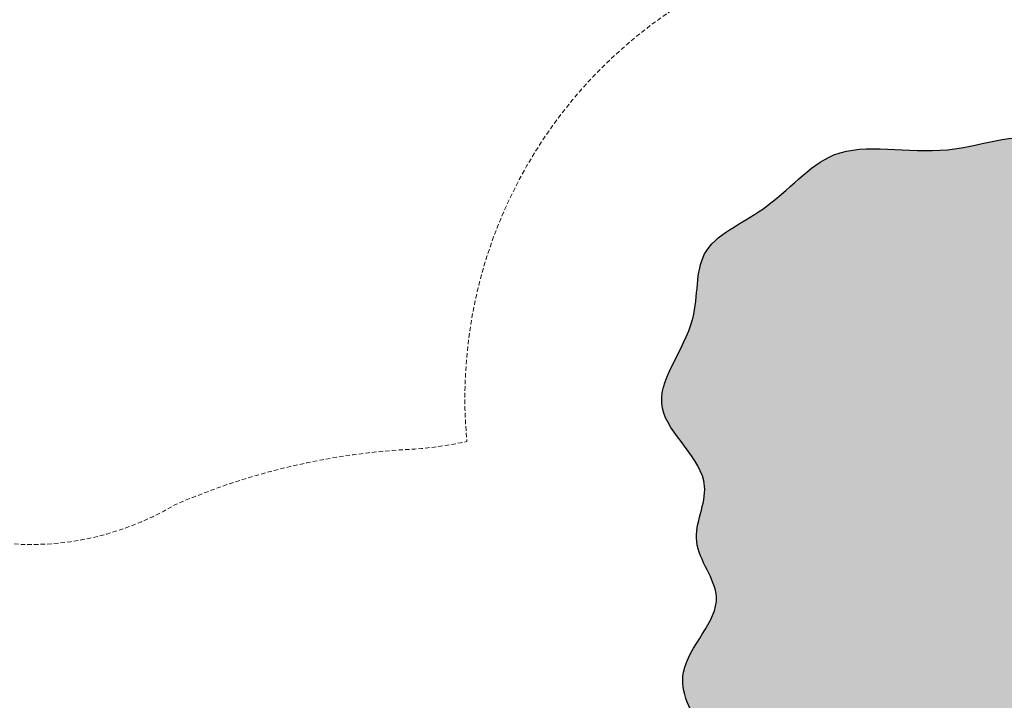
# Model space of a CAD drawing. Header units: feet. Extents: x 1609737 to 1611449, y 574802 to 575794.
# Tile 88 of 256: x 1610292 to 1610348, y 575099 to 575137. Entities that reach past the tile are written whole.
import ezdxf

# ---------------------------------------------------------------- set-up
doc = ezdxf.new("R2010")
doc.units = ezdxf.units.FT
doc.header["$MEASUREMENT"] = 0
doc.linetypes.add('HIDDEN', pattern=[0.375, 0.25, -0.125])
doc.layers.add('C-GROUTED-BLDR-HTCH', color=51, linetype='Continuous')
doc.layers.add('C-SLOPE-LINE', color=1, linetype='HIDDEN', lineweight=20)

msp = doc.modelspace()

# ---------------------------------------------------------------- hatches: boundary and pattern name
at = {"layer": 'C-GROUTED-BLDR-HTCH'}
h = msp.add_hatch(color=256, dxfattribs=at)
h.dxf.hatch_style = 1
edge = h.paths.add_edge_path()
edge.add_spline(control_points=[(1610338.317, 575077.305), (1610339.206, 575077.291), (1610341.533, 575077.256), (1610344.652, 575078.916), (1610347.662, 575081.441), (1610347.21, 575084.656), (1610349.278, 575086.911), (1610347.941, 575090.075), (1610349.893, 575092.37), (1610350.103, 575096.143), (1610355.553, 575095.4), (1610355.993, 575101.27), (1610355.472, 575105.831), (1610358.528, 575109.906), (1610357.769, 575114.248), (1610360.316, 575118.248), (1610357.487, 575121.917), (1610357.449, 575126.63), (1610353.045, 575127.732), (1610350.029, 575131.615), (1610344.38, 575129.067), (1610338.203, 575130.854), (1610334.763, 575126.419), (1610330.186, 575124.596), (1610330.849, 575119.684), (1610326.76, 575115.337), (1610332.015, 575111.673), (1610329.688, 575107.718), (1610332.853, 575104.281), (1610328.735, 575100.887), (1610330.536, 575097.378), (1610332.432, 575095.059), (1610331.088, 575092.655), (1610328.82, 575090.504), (1610328.386, 575085.833), (1610332.726, 575084.391), (1610329.708, 575079.413), (1610335.719, 575079.135), (1610337.816, 575077.657), (1610338.317, 575077.305)], knot_values=[0, 0, 0, 0, 2.629347, 6.881984, 10.487205, 13.296629, 15.704073, 18.754872, 21.957034, 24.143028, 28.660447, 32.77529, 38.589494, 42.850758, 46.726894, 51.251532, 55.088623, 59.38992, 63.598882, 66.989913, 72.808093, 79.211045, 84.252323, 88.386801, 92.089543, 97.425027, 102.4142, 105.567426, 108.88228, 113.508657, 117.034267, 119.491822, 121.72739, 124.218689, 129.345747, 131.896206, 134.923903, 141.002074, 142.906083, 142.906083, 142.906083, 142.906083], degree=3, periodic=0)

# ---------------------------------------------------------------- linework, layer by layer
msp.add_spline([(1610338.317, 575077.305), (1610340.943, 575077.429), (1610344.81, 575079.199), (1610347.211, 575081.888), (1610347.645, 575084.663), (1610348.687, 575086.834), (1610348.539, 575089.881), (1610349.728, 575092.854), (1610350.398, 575094.935), (1610354.637, 575096.495), (1610355.827, 575100.435), (1610356.273, 575106.232), (1610357.99, 575110.132), (1610358.287, 575113.997), (1610359.403, 575118.382), (1610357.99, 575121.949), (1610356.651, 575126.037), (1610353.081, 575128.266), (1610350.404, 575130.347), (1610344.603, 575129.901), (1610338.206, 575129.604), (1610334.19, 575126.557), (1610330.918, 575124.03), (1610330.249, 575120.388), (1610328.538, 575115.334), (1610330.918, 575110.949), (1610330.472, 575107.828), (1610331.587, 575104.706), (1610329.728, 575100.47), (1610330.844, 575097.126), (1610331.946, 575094.929), (1610331.09, 575092.864), (1610329.579, 575090.883), (1610329.81, 575085.761), (1610331.757, 575084.114), (1610331.308, 575081.12), (1610336.687, 575078.29), (1610338.317, 575077.305)], degree=3, dxfattribs=at)
at = {"layer": 'C-SLOPE-LINE', "flags": 128}
msp.add_lwpolyline([(1610414.982, 575092.246, 0.076329), (1610376.44, 575106.589, -0.367753), (1610370.067, 575114.765, 1.069968), (1610317.523, 575113.46, -0.032551), (1610314.592, 575113.038, 0.091263), (1610301.062, 575109.889, -0.176957), (1610290.347, 575107.873, -0.153932), (1610264.242, 575121.368, -0.08972), (1610259.835, 575127.385), (1610259.835, 575127.385), (1610258.595, 575132.24), (1610257.561, 575137.115), (1610256.23, 575143.91), (1610254.768, 575148.388), (1610252.345, 575152.718), (1610247.461, 575158.332), (1610239.971, 575162.671), (1610237.851, 575163.503), (1610233.235, 575164.754), (1610224.831, 575164.909), (1610218.982, 575162.966), (1610214.43, 575160.856, 0.130609), (1610209.147, 575155.519), (1610206.129, 575148.615, -0.701526), (1610200.556, 575147.338, -0.003074), (1610191.247, 575160.564, 0.189293), (1610156.058, 575179.661, 0.189293)], format="xyb", dxfattribs=at)

doc.saveas('drawing.dxf')
